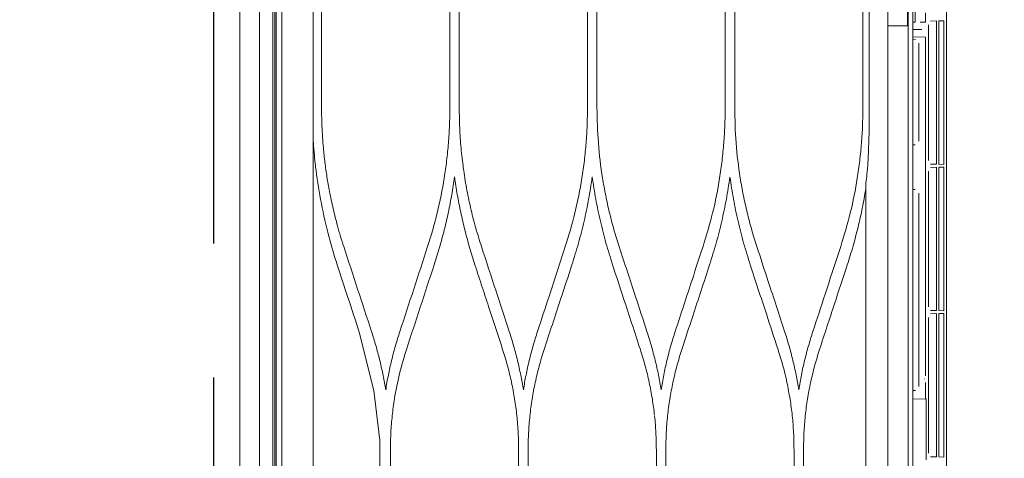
# Model space of a CAD drawing. Header units: inches. Extents: x 65192 to 78842, y -37594 to -36109.
# Tile 31 of 63: x 67292 to 67320, y -36721 to -36709. Entities that reach past the tile are written whole.
import ezdxf

# ---------------------------------------------------------------- set-up
doc = ezdxf.new("R2010")
doc.units = ezdxf.units.IN
doc.header["$MEASUREMENT"] = 0
doc.linetypes.add('HIDDEN', pattern=[0.375, 0.25, -0.125])
doc.layers.add('## 06 klimatyzator', color=30, linetype='Continuous', lineweight=15)
doc.layers.add('p--drzwi', color=7, linetype='Continuous')
doc.layers.add('p--podciąg', color=7, linetype='Continuous')

# ---------------------------------------------------------------- blocks, each defined once
blk = doc.blocks.new('drzwi-90-100')
blk.add_arc((10.8, 3.225), 84.153, 359.52334, 90.47666)
blk = doc.blocks.new('A$C66B7A3C4')
at = {"layer": '## 06 klimatyzator', "lineweight": 15}
for p, q in [((0.557, 85.44), (0.557, 43.5)), ((0.932, 43.5), (0.932, 85.44)), ((0.987, 1.56), (0.987, 85.44)), ((18.818, 84.4), (18.818, 43.5)), ((1.019, 84.083), (1.019, 2.917)), ((1.18, 3.822), (1.18, 83.178)), ((18.114, 82.346), (18.114, 43.5)), ((18.662, 43.5), (18.662, 82.346)), ((18.684, 82.346), (18.684, 4.654)), ((2.055, 57.477), (2.055, 29.523)), ((19.758, 39.351), (19.758, 47.653)), ((2.292, 41.316), (2.292, 45.684)), ((5.876, 45.788), (5.876, 41.212)), ((6.139, 41.212), (6.139, 45.788)), ((9.723, 45.788), (9.723, 41.212)), ((9.988, 41.212), (9.988, 45.788)), ((13.571, 45.788), (13.571, 41.212)), ((13.836, 41.212), (13.836, 45.788)), ((17.419, 45.788), (17.419, 41.212)), ((17.599, 45.788), (17.599, 41.212)), ((18.877, 43.606), (18.877, 44.337)), ((19.167, 43.604), (19.167, 43.864)), ((0.557, 43.5), (0.557, 1.56)), ((0.932, 1.56), (0.932, 43.5)), ((18.114, 43.5), (18.114, 4.654)), ((18.818, 43.607), (18.877, 43.606)), ((18.818, 43.5), (18.818, 2.6)), ((19.167, 43.604), (19.022, 43.604)), ((19.255, 39.739), (19.255, 43.533)), ((19.304, 43.638), (19.472, 43.641)), ((19.472, 43.641), (19.472, 39.631)), ((19.544, 43.642), (19.681, 43.645)), ((19.544, 39.63), (19.544, 43.642)), ((19.681, 43.541), (19.681, 43.645)), ((19.681, 43.541), (19.681, 39.732)), ((18.974, 43.396), (18.818, 43.399)), ((19.07, 43.396), (18.974, 43.396)), ((19.167, 43.186), (18.818, 43.192)), ((18.818, 43.13), (18.892, 43.123)), ((18.987, 43.019), (18.987, 40.276)), ((19.167, 33.71), (19.167, 43.186)), ((18.883, 40.172), (18.818, 40.172)), ((19.472, 39.631), (19.304, 39.634)), ((19.681, 39.628), (19.544, 39.63)), ((19.681, 39.628), (19.681, 39.732)), ((19.255, 35.645), (19.255, 39.439)), ((19.304, 39.543), (19.472, 39.546)), ((19.472, 39.546), (19.472, 35.537)), ((19.544, 39.548), (19.681, 39.55)), ((19.544, 35.536), (19.544, 39.548)), ((19.681, 39.446), (19.681, 39.55)), ((19.681, 39.446), (19.681, 35.637)), ((19.758, 18.191), (19.758, 39.351)), ((17.501, 29.464), (17.501, 39.106)), ((18.818, 38.924), (18.883, 38.924)), ((18.987, 38.82), (18.987, 33.409)), ((2.728, 36.82), (2.727, 36.819)), ((19.472, 35.537), (19.304, 35.54)), ((19.681, 35.533), (19.544, 35.536)), ((19.681, 35.533), (19.681, 35.637)), ((19.255, 31.55), (19.255, 35.344)), ((19.304, 35.449), (19.472, 35.452)), ((19.472, 35.452), (19.472, 31.442)), ((19.544, 35.453), (19.681, 35.455)), ((19.544, 31.441), (19.544, 35.453)), ((19.681, 35.351), (19.681, 35.455)), ((19.681, 35.351), (19.681, 31.543)), ((3.346, 34.932), (3.756, 33.301)), ((19.145, 33.616), (19.145, 33.623)), ((3.756, 33.301), (3.915, 31.898)), ((18.818, 33.298), (18.892, 33.305)), ((19.167, 33.066), (19.167, 33.529)), ((18.818, 33.06), (19.167, 33.066)), ((19.167, 33.066), (19.188, 33.067)), ((19.188, 33.067), (19.188, 31.362)), ((4.215, 31.65), (4.215, 31.644)), ((7.799, 29.651), (7.799, 31.643)), ((8.064, 31.643), (8.064, 29.651)), ((11.647, 29.651), (11.647, 31.643)), ((11.912, 31.643), (11.912, 29.651)), ((15.495, 29.651), (15.495, 31.643)), ((15.76, 31.643), (15.76, 29.651)), ((19.472, 31.442), (19.304, 31.445)), ((19.681, 31.438), (19.544, 31.441)), ((19.681, 31.439), (19.681, 31.543))]:
    blk.add_line(p, q, dxfattribs=at)
for points, knots in [([(0.003, 86.874), (0.003, 86.176), (0.003, 85.478), (0.003, 84.78), (0.003, 84.041), (0.003, 83.301), (0.003, 82.562), (0.003, 81.869), (0.003, 81.176), (0.003, 80.483), (0.003, 79.836), (0.003, 79.189), (0.003, 78.541), (0.003, 77.94), (0.003, 77.339), (0.003, 76.738), (0.003, 76.183), (0.003, 75.627), (0.003, 75.072), (0.003, 74.563), (0.003, 74.054), (0.003, 73.544), (0.003, 73.177), (0.003, 72.809), (0.003, 72.441), (0.003, 72.101), (0.003, 71.762), (0.003, 71.422), (0.003, 71.111), (0.003, 70.8), (0.003, 70.489), (0.003, 70.206), (0.003, 69.923), (0.003, 69.641), (0.003, 69.386), (0.003, 69.132), (0.003, 68.878), (0.003, 68.642), (0.003, 68.406), (0.003, 68.17), (0.003, 67.91), (0.003, 67.651), (0.003, 67.391), (0.003, 67.019), (0.003, 66.648), (0.003, 66.276), (0.003, 65.858), (0.003, 65.44), (0.003, 65.022), (0.003, 64.558), (0.003, 64.094), (0.003, 63.63), (0.003, 63.12), (0.003, 62.61), (0.003, 62.1), (0.003, 61.544), (0.003, 60.987), (0.003, 60.431), (0.003, 59.829), (0.003, 59.226), (0.003, 58.624), (0.003, 57.975), (0.003, 57.326), (0.003, 56.678), (0.003, 56.043), (0.003, 55.407), (0.003, 54.772), (0.003, 54.098), (0.003, 53.424), (0.003, 52.751), (0.003, 52.038), (0.003, 51.325), (0.003, 50.612), (0.003, 49.861), (0.003, 49.109), (0.003, 48.358), (0.003, 47.568), (0.003, 46.777), (0.003, 45.987), (0.003, 45.158), (0.003, 44.329), (0.003, 43.5)], [0, 0, 0, 0, 1, 1, 1, 2, 2, 2, 3, 3, 3, 4, 4, 4, 5, 5, 5, 6, 6, 6, 7, 7, 7, 8, 8, 8, 9, 9, 9, 10, 10, 10, 11, 11, 11, 12, 12, 12, 13, 13, 13, 14, 14, 14, 15, 15, 15, 16, 16, 16, 17, 17, 17, 18, 18, 18, 19, 19, 19, 20, 20, 20, 21, 21, 21, 22, 22, 22, 23, 23, 23, 24, 24, 24, 25, 25, 25, 26, 26, 26, 27, 27, 27, 27]), ([(0.003, 43.5), (0.003, 42.715), (0.003, 41.93), (0.003, 41.145), (0.003, 40.406), (0.003, 39.667), (0.003, 38.927), (0.003, 38.234), (0.003, 37.541), (0.003, 36.848), (0.003, 36.201), (0.003, 35.554), (0.003, 34.907), (0.003, 34.305), (0.003, 33.704), (0.003, 33.103), (0.003, 32.548), (0.003, 31.993), (0.003, 31.437), (0.003, 30.928), (0.003, 30.419), (0.003, 29.91), (0.003, 29.542), (0.003, 29.174), (0.003, 28.806), (0.003, 28.466), (0.003, 28.127), (0.003, 27.787), (0.003, 27.476), (0.003, 27.165), (0.003, 26.854), (0.003, 26.571), (0.003, 26.289), (0.003, 26.006), (0.003, 25.752), (0.003, 25.497), (0.003, 25.243), (0.003, 25.007), (0.003, 24.771), (0.003, 24.535), (0.003, 24.275), (0.003, 24.016), (0.003, 23.756), (0.003, 23.384), (0.003, 23.013), (0.003, 22.641), (0.003, 22.223), (0.003, 21.805), (0.003, 21.388), (0.003, 20.924), (0.003, 20.46), (0.003, 19.996), (0.003, 19.485), (0.003, 18.975), (0.003, 18.465), (0.003, 17.909), (0.003, 17.353), (0.003, 16.796), (0.003, 16.194), (0.003, 15.591), (0.003, 14.989), (0.003, 14.34), (0.003, 13.692), (0.003, 13.043), (0.003, 12.408), (0.003, 11.773), (0.003, 11.137), (0.003, 10.464), (0.003, 9.79), (0.003, 9.116), (0.003, 8.403), (0.003, 7.69), (0.003, 6.978), (0.003, 6.226), (0.003, 5.475), (0.003, 4.723), (0.003, 3.933), (0.003, 3.143), (0.003, 2.352), (0.003, 1.61), (0.003, 0.868), (0.003, 0.126)], [0, 0, 0, 0, 1, 1, 1, 2, 2, 2, 3, 3, 3, 4, 4, 4, 5, 5, 5, 6, 6, 6, 7, 7, 7, 8, 8, 8, 9, 9, 9, 10, 10, 10, 11, 11, 11, 12, 12, 12, 13, 13, 13, 14, 14, 14, 15, 15, 15, 16, 16, 16, 17, 17, 17, 18, 18, 18, 19, 19, 19, 20, 20, 20, 21, 21, 21, 22, 22, 22, 23, 23, 23, 24, 24, 24, 25, 25, 25, 26, 26, 26, 27, 27, 27, 27]), ([(2.292, 41.316), (2.292, 41.213), (2.292, 41.111), (2.293, 41.008), (2.295, 40.905), (2.298, 40.803), (2.302, 40.701), (2.311, 40.496), (2.324, 40.292), (2.342, 40.088), (2.355, 39.952), (2.369, 39.816), (2.386, 39.68), (2.402, 39.544), (2.421, 39.409), (2.443, 39.274), (2.464, 39.14), (2.488, 39.006), (2.513, 38.872)], [0, 0, 0, 0, 1, 1, 1, 2, 2, 2, 3, 3, 3, 4, 4, 4, 5, 5, 5, 6, 6, 6, 6]), ([(5.256, 37.325), (5.351, 37.64), (5.446, 37.954), (5.525, 38.274), (5.604, 38.592), (5.667, 38.915), (5.719, 39.241), (5.745, 39.404), (5.768, 39.568), (5.787, 39.732), (5.807, 39.896), (5.823, 40.06), (5.836, 40.224), (5.85, 40.388), (5.86, 40.553), (5.866, 40.718), (5.872, 40.882), (5.874, 41.047), (5.876, 41.212)], [0, 0, 0, 0, 1, 1, 1, 2, 2, 2, 3, 3, 3, 4, 4, 4, 5, 5, 5, 6, 6, 6, 6]), ([(6.139, 41.212), (6.142, 41.023), (6.144, 40.834), (6.152, 40.646), (6.16, 40.458), (6.173, 40.27), (6.19, 40.083), (6.207, 39.896), (6.228, 39.71), (6.253, 39.524), (6.278, 39.338), (6.308, 39.153), (6.342, 38.969), (6.375, 38.784), (6.413, 38.6), (6.455, 38.417), (6.497, 38.234), (6.543, 38.051), (6.595, 37.87), (6.646, 37.687), (6.703, 37.506), (6.759, 37.326)], [0, 0, 0, 0, 1, 1, 1, 2, 2, 2, 3, 3, 3, 4, 4, 4, 5, 5, 5, 6, 6, 6, 7, 7, 7, 7]), ([(9.103, 37.326), (9.198, 37.64), (9.293, 37.954), (9.372, 38.273), (9.452, 38.593), (9.515, 38.917), (9.567, 39.243), (9.592, 39.406), (9.615, 39.569), (9.635, 39.733), (9.654, 39.896), (9.671, 40.06), (9.684, 40.225), (9.697, 40.389), (9.707, 40.553), (9.713, 40.718), (9.719, 40.882), (9.721, 41.047), (9.723, 41.212)], [0, 0, 0, 0, 1, 1, 1, 2, 2, 2, 3, 3, 3, 4, 4, 4, 5, 5, 5, 6, 6, 6, 6]), ([(9.988, 41.212), (9.995, 40.883), (10.003, 40.554), (10.027, 40.226), (10.051, 39.897), (10.092, 39.569), (10.144, 39.244), (10.17, 39.081), (10.199, 38.919), (10.231, 38.758), (10.264, 38.596), (10.299, 38.436), (10.338, 38.276), (10.376, 38.116), (10.418, 37.957), (10.463, 37.799), (10.509, 37.64), (10.558, 37.483), (10.608, 37.326)], [0, 0, 0, 0, 1, 1, 1, 2, 2, 2, 3, 3, 3, 4, 4, 4, 5, 5, 5, 6, 6, 6, 6]), ([(12.951, 37.326), (13.046, 37.641), (13.141, 37.956), (13.22, 38.275), (13.3, 38.595), (13.363, 38.919), (13.415, 39.244), (13.44, 39.407), (13.463, 39.571), (13.483, 39.734), (13.502, 39.898), (13.518, 40.062), (13.532, 40.226), (13.545, 40.39), (13.555, 40.554), (13.561, 40.718), (13.567, 40.883), (13.569, 41.047), (13.571, 41.212)], [0, 0, 0, 0, 1, 1, 1, 2, 2, 2, 3, 3, 3, 4, 4, 4, 5, 5, 5, 6, 6, 6, 6]), ([(13.836, 41.212), (13.844, 40.883), (13.851, 40.554), (13.875, 40.226), (13.899, 39.898), (13.94, 39.571), (13.992, 39.246), (14.018, 39.083), (14.047, 38.92), (14.08, 38.758), (14.112, 38.597), (14.147, 38.436), (14.186, 38.276), (14.225, 38.116), (14.266, 37.957), (14.311, 37.798), (14.357, 37.64), (14.406, 37.483), (14.456, 37.326)], [0, 0, 0, 0, 1, 1, 1, 2, 2, 2, 3, 3, 3, 4, 4, 4, 5, 5, 5, 6, 6, 6, 6]), ([(16.799, 37.326), (16.894, 37.641), (16.989, 37.955), (17.068, 38.274), (17.147, 38.594), (17.211, 38.918), (17.262, 39.243), (17.288, 39.406), (17.311, 39.569), (17.331, 39.733), (17.35, 39.897), (17.366, 40.061), (17.379, 40.225), (17.393, 40.389), (17.403, 40.553), (17.409, 40.718), (17.415, 40.882), (17.417, 41.047), (17.419, 41.212)], [0, 0, 0, 0, 1, 1, 1, 2, 2, 2, 3, 3, 3, 4, 4, 4, 5, 5, 5, 6, 6, 6, 6]), ([(17.599, 41.212), (17.599, 41.187), (17.599, 41.163), (17.599, 41.138), (17.599, 41.04), (17.598, 40.942), (17.597, 40.844), (17.596, 40.772), (17.595, 40.701), (17.594, 40.63)], [0, 0, 0, 0, 1, 1, 1, 2, 2, 2, 3, 3, 3, 3]), ([(17.594, 40.63), (17.593, 40.577), (17.592, 40.525), (17.59, 40.473), (17.587, 40.355), (17.584, 40.238), (17.58, 40.121), (17.575, 40.006), (17.571, 39.891), (17.565, 39.776)], [0, 0, 0, 0, 1, 1, 1, 2, 2, 2, 3, 3, 3, 3]), ([(2.136, 39.458), (2.128, 39.522), (2.121, 39.585), (2.114, 39.649), (2.09, 39.863), (2.071, 40.079), (2.057, 40.295)], [0, 0, 0, 0, 1, 1, 1, 2, 2, 2, 2]), ([(17.565, 39.776), (17.563, 39.741), (17.562, 39.707), (17.559, 39.672), (17.553, 39.564), (17.545, 39.456), (17.532, 39.35)], [0, 0, 0, 0, 1, 1, 1, 2, 2, 2, 2]), ([(6.007, 39.279), (5.983, 39.113), (5.958, 38.947), (5.93, 38.782), (5.901, 38.616), (5.869, 38.451), (5.834, 38.287), (5.799, 38.122), (5.761, 37.958), (5.72, 37.795), (5.679, 37.631), (5.636, 37.468), (5.589, 37.306), (5.541, 37.143), (5.49, 36.981), (5.439, 36.82)], [0, 0, 0, 0, 1, 1, 1, 2, 2, 2, 3, 3, 3, 4, 4, 4, 5, 5, 5, 5]), ([(6.576, 36.82), (6.525, 36.981), (6.474, 37.143), (6.426, 37.306), (6.379, 37.469), (6.335, 37.632), (6.294, 37.796), (6.254, 37.959), (6.216, 38.123), (6.181, 38.288), (6.146, 38.452), (6.114, 38.617), (6.085, 38.782), (6.057, 38.947), (6.032, 39.113), (6.007, 39.279)], [0, 0, 0, 0, 1, 1, 1, 2, 2, 2, 3, 3, 3, 4, 4, 4, 5, 5, 5, 5]), ([(9.855, 39.275), (9.824, 39.067), (9.792, 38.859), (9.755, 38.652), (9.718, 38.446), (9.674, 38.24), (9.627, 38.036), (9.579, 37.831), (9.528, 37.627), (9.471, 37.425), (9.413, 37.222), (9.35, 37.021), (9.287, 36.819)], [0, 0, 0, 0, 1, 1, 1, 2, 2, 2, 3, 3, 3, 4, 4, 4, 4]), ([(10.423, 36.819), (10.36, 37.021), (10.297, 37.224), (10.239, 37.427), (10.182, 37.63), (10.131, 37.834), (10.083, 38.039), (10.036, 38.244), (9.993, 38.449), (9.955, 38.655), (9.918, 38.861), (9.887, 39.068), (9.855, 39.275)], [0, 0, 0, 0, 1, 1, 1, 2, 2, 2, 3, 3, 3, 4, 4, 4, 4]), ([(13.703, 39.273), (13.672, 39.066), (13.641, 38.858), (13.603, 38.652), (13.566, 38.446), (13.522, 38.241), (13.475, 38.037), (13.428, 37.832), (13.376, 37.628), (13.319, 37.426), (13.262, 37.222), (13.199, 37.021), (13.136, 36.819)], [0, 0, 0, 0, 1, 1, 1, 2, 2, 2, 3, 3, 3, 4, 4, 4, 4]), ([(14.271, 36.819), (14.208, 37.021), (14.145, 37.222), (14.087, 37.426), (14.03, 37.628), (13.979, 37.832), (13.931, 38.037), (13.884, 38.241), (13.841, 38.446), (13.803, 38.652), (13.766, 38.858), (13.735, 39.066), (13.703, 39.273)], [0, 0, 0, 0, 1, 1, 1, 2, 2, 2, 3, 3, 3, 4, 4, 4, 4]), ([(2.513, 38.872), (2.545, 38.709), (2.578, 38.546), (2.616, 38.385), (2.653, 38.224), (2.695, 38.065), (2.737, 37.906)], [0, 0, 0, 0, 1, 1, 1, 2, 2, 2, 2]), ([(17.501, 38.942), (17.47, 38.763), (17.439, 38.584), (17.403, 38.405), (17.368, 38.227), (17.327, 38.049), (17.284, 37.873), (17.241, 37.695), (17.195, 37.519), (17.144, 37.344), (17.094, 37.168), (17.039, 36.994), (16.984, 36.819)], [0, 0, 0, 0, 1, 1, 1, 2, 2, 2, 3, 3, 3, 4, 4, 4, 4]), ([(2.737, 37.906), (2.764, 37.808), (2.792, 37.711), (2.821, 37.614), (2.85, 37.518), (2.881, 37.422), (2.911, 37.326)], [0, 0, 0, 0, 1, 1, 1, 2, 2, 2, 2]), ([(2.911, 37.326), (3.041, 36.93), (3.17, 36.534), (3.3, 36.139), (3.429, 35.743), (3.558, 35.348), (3.688, 34.953)], [0, 0, 0, 0, 1, 1, 1, 2, 2, 2, 2]), ([(6.759, 37.326), (6.892, 36.919), (7.025, 36.512), (7.158, 36.106), (7.284, 35.722), (7.41, 35.338), (7.536, 34.953)], [0, 0, 0, 0, 1, 1, 1, 2, 2, 2, 2]), ([(8.327, 34.953), (8.434, 35.28), (8.541, 35.607), (8.648, 35.935), (8.724, 36.166), (8.8, 36.398), (8.876, 36.63), (8.951, 36.862), (9.027, 37.094), (9.103, 37.326)], [0, 0, 0, 0, 1, 1, 1, 2, 2, 2, 3, 3, 3, 3]), ([(10.608, 37.326), (10.684, 37.092), (10.761, 36.858), (10.837, 36.624), (10.914, 36.391), (10.99, 36.157), (11.067, 35.923), (11.173, 35.6), (11.278, 35.277), (11.384, 34.953)], [0, 0, 0, 0, 1, 1, 1, 2, 2, 2, 3, 3, 3, 3]), ([(12.175, 34.953), (12.254, 35.197), (12.334, 35.44), (12.414, 35.684), (12.493, 35.927), (12.573, 36.171), (12.653, 36.415), (12.752, 36.718), (12.851, 37.022), (12.951, 37.326)], [0, 0, 0, 0, 1, 1, 1, 2, 2, 2, 3, 3, 3, 3]), ([(14.456, 37.326), (14.562, 37.002), (14.668, 36.678), (14.774, 36.354), (14.85, 36.12), (14.927, 35.887), (15.003, 35.654), (15.08, 35.42), (15.156, 35.187), (15.232, 34.953)], [0, 0, 0, 0, 1, 1, 1, 2, 2, 2, 3, 3, 3, 3]), ([(16.022, 34.953), (16.136, 35.302), (16.25, 35.65), (16.364, 35.998), (16.437, 36.219), (16.509, 36.44), (16.581, 36.662), (16.654, 36.883), (16.726, 37.104), (16.799, 37.326)], [0, 0, 0, 0, 1, 1, 1, 2, 2, 2, 3, 3, 3, 3]), ([(3.346, 34.932), (3.24, 35.254), (3.134, 35.577), (3.028, 35.9), (2.928, 36.207), (2.828, 36.513), (2.727, 36.819)], [0, 0, 0, 0, 1, 1, 1, 2, 2, 2, 2]), ([(7.352, 34.447), (7.23, 34.821), (7.107, 35.195), (6.985, 35.569), (6.849, 35.986), (6.712, 36.403), (6.576, 36.82)], [0, 0, 0, 0, 1, 1, 1, 2, 2, 2, 2]), ([(9.287, 36.819), (9.182, 36.497), (9.077, 36.175), (8.971, 35.853), (8.894, 35.619), (8.818, 35.385), (8.741, 35.15), (8.664, 34.916), (8.588, 34.681), (8.511, 34.447)], [0, 0, 0, 0, 1, 1, 1, 2, 2, 2, 3, 3, 3, 3]), ([(11.2, 34.447), (11.122, 34.685), (11.044, 34.923), (10.966, 35.162), (10.888, 35.4), (10.81, 35.638), (10.732, 35.876), (10.629, 36.191), (10.526, 36.505), (10.423, 36.819)], [0, 0, 0, 0, 1, 1, 1, 2, 2, 2, 3, 3, 3, 3]), ([(13.136, 36.819), (13.057, 36.58), (12.979, 36.34), (12.9, 36.1), (12.822, 35.861), (12.743, 35.621), (12.665, 35.382), (12.563, 35.07), (12.461, 34.759), (12.359, 34.447)], [0, 0, 0, 0, 1, 1, 1, 2, 2, 2, 3, 3, 3, 3]), ([(15.047, 34.447), (14.939, 34.779), (14.83, 35.11), (14.722, 35.442), (14.647, 35.671), (14.572, 35.901), (14.496, 36.131), (14.421, 36.36), (14.346, 36.59), (14.271, 36.819)], [0, 0, 0, 0, 1, 1, 1, 2, 2, 2, 3, 3, 3, 3]), ([(16.984, 36.819), (16.864, 36.453), (16.744, 36.087), (16.624, 35.721), (16.555, 35.509), (16.485, 35.296), (16.416, 35.084), (16.346, 34.872), (16.277, 34.659), (16.207, 34.447)], [0, 0, 0, 0, 1, 1, 1, 2, 2, 2, 3, 3, 3, 3]), ([(4.083, 33.318), (4.107, 33.456), (4.131, 33.595), (4.158, 33.732), (4.185, 33.87), (4.216, 34.007), (4.249, 34.143), (4.282, 34.28), (4.317, 34.415), (4.356, 34.55), (4.395, 34.685), (4.437, 34.819), (4.48, 34.953)], [0, 0, 0, 0, 1, 1, 1, 2, 2, 2, 3, 3, 3, 4, 4, 4, 4]), ([(7.536, 34.953), (7.578, 34.819), (7.62, 34.685), (7.659, 34.55), (7.698, 34.416), (7.733, 34.28), (7.766, 34.144), (7.799, 34.008), (7.83, 33.871), (7.857, 33.734), (7.884, 33.597), (7.908, 33.459), (7.931, 33.321)], [0, 0, 0, 0, 1, 1, 1, 2, 2, 2, 3, 3, 3, 4, 4, 4, 4]), ([(7.931, 33.321), (7.955, 33.458), (7.978, 33.595), (8.005, 33.732), (8.033, 33.869), (8.063, 34.006), (8.096, 34.141), (8.129, 34.278), (8.164, 34.414), (8.203, 34.548), (8.242, 34.684), (8.285, 34.819), (8.327, 34.953)], [0, 0, 0, 0, 1, 1, 1, 2, 2, 2, 3, 3, 3, 4, 4, 4, 4]), ([(11.384, 34.953), (11.426, 34.819), (11.469, 34.685), (11.507, 34.55), (11.546, 34.416), (11.581, 34.28), (11.614, 34.144), (11.647, 34.009), (11.678, 33.872), (11.705, 33.735), (11.732, 33.598), (11.756, 33.461), (11.779, 33.323)], [0, 0, 0, 0, 1, 1, 1, 2, 2, 2, 3, 3, 3, 4, 4, 4, 4]), ([(11.779, 33.323), (11.803, 33.461), (11.826, 33.598), (11.854, 33.735), (11.881, 33.872), (11.911, 34.008), (11.944, 34.144), (11.977, 34.28), (12.012, 34.415), (12.051, 34.55), (12.09, 34.685), (12.132, 34.819), (12.175, 34.953)], [0, 0, 0, 0, 1, 1, 1, 2, 2, 2, 3, 3, 3, 4, 4, 4, 4]), ([(15.232, 34.953), (15.275, 34.819), (15.317, 34.685), (15.356, 34.55), (15.394, 34.416), (15.43, 34.28), (15.463, 34.144), (15.495, 34.009), (15.526, 33.873), (15.553, 33.736), (15.58, 33.599), (15.604, 33.462), (15.627, 33.324)], [0, 0, 0, 0, 1, 1, 1, 2, 2, 2, 3, 3, 3, 4, 4, 4, 4]), ([(15.627, 33.324), (15.651, 33.462), (15.674, 33.599), (15.701, 33.735), (15.729, 33.872), (15.759, 34.008), (15.792, 34.144), (15.825, 34.28), (15.86, 34.415), (15.899, 34.55), (15.938, 34.685), (15.98, 34.819), (16.022, 34.953)], [0, 0, 0, 0, 1, 1, 1, 2, 2, 2, 3, 3, 3, 4, 4, 4, 4]), ([(3.703, 34.905), (3.744, 34.774), (3.785, 34.642), (3.822, 34.51), (3.859, 34.379), (3.893, 34.247), (3.925, 34.114), (3.956, 33.982), (3.986, 33.85), (4.012, 33.717), (4.038, 33.584), (4.061, 33.451), (4.083, 33.318)], [0, 0, 0, 0, 1, 1, 1, 2, 2, 2, 3, 3, 3, 4, 4, 4, 4]), ([(4.662, 34.447), (4.594, 34.222), (4.526, 33.996), (4.469, 33.767), (4.412, 33.537), (4.366, 33.304), (4.329, 33.069), (4.304, 32.913), (4.283, 32.755), (4.266, 32.598), (4.249, 32.441), (4.236, 32.283), (4.228, 32.125), (4.22, 31.967), (4.218, 31.809), (4.215, 31.65)], [0, 0, 0, 0, 1, 1, 1, 2, 2, 2, 3, 3, 3, 4, 4, 4, 5, 5, 5, 5]), ([(7.799, 31.643), (7.797, 31.803), (7.794, 31.963), (7.787, 32.122), (7.779, 32.28), (7.766, 32.438), (7.749, 32.596), (7.733, 32.753), (7.712, 32.909), (7.687, 33.065), (7.662, 33.221), (7.633, 33.376), (7.6, 33.53), (7.567, 33.685), (7.53, 33.839), (7.489, 33.991), (7.446, 34.144), (7.399, 34.296), (7.352, 34.447)], [0, 0, 0, 0, 1, 1, 1, 2, 2, 2, 3, 3, 3, 4, 4, 4, 5, 5, 5, 6, 6, 6, 6]), ([(8.511, 34.447), (8.463, 34.295), (8.416, 34.142), (8.374, 33.989), (8.332, 33.836), (8.295, 33.682), (8.262, 33.527), (8.229, 33.372), (8.2, 33.217), (8.175, 33.061), (8.15, 32.905), (8.13, 32.749), (8.113, 32.592), (8.097, 32.435), (8.084, 32.277), (8.076, 32.119), (8.068, 31.961), (8.066, 31.802), (8.064, 31.643)], [0, 0, 0, 0, 1, 1, 1, 2, 2, 2, 3, 3, 3, 4, 4, 4, 5, 5, 5, 6, 6, 6, 6]), ([(11.596, 32.602), (11.58, 32.757), (11.559, 32.911), (11.535, 33.064), (11.51, 33.22), (11.481, 33.375), (11.448, 33.529), (11.415, 33.684), (11.378, 33.838), (11.336, 33.99), (11.294, 34.143), (11.247, 34.295), (11.2, 34.447)], [0, 0, 0, 0, 1, 1, 1, 2, 2, 2, 3, 3, 3, 4, 4, 4, 4]), ([(12.359, 34.447), (12.312, 34.295), (12.265, 34.143), (12.222, 33.989), (12.181, 33.837), (12.144, 33.683), (12.111, 33.528), (12.078, 33.373), (12.049, 33.218), (12.024, 33.062), (11.999, 32.907), (11.978, 32.75), (11.962, 32.593), (11.945, 32.436), (11.932, 32.278), (11.924, 32.12), (11.917, 31.962), (11.914, 31.802), (11.912, 31.643)], [0, 0, 0, 0, 1, 1, 1, 2, 2, 2, 3, 3, 3, 4, 4, 4, 5, 5, 5, 6, 6, 6, 6]), ([(15.495, 31.643), (15.492, 31.803), (15.49, 31.962), (15.482, 32.121), (15.474, 32.279), (15.462, 32.437), (15.445, 32.594), (15.428, 32.751), (15.408, 32.907), (15.383, 33.063), (15.358, 33.219), (15.329, 33.374), (15.296, 33.528), (15.263, 33.683), (15.226, 33.837), (15.184, 33.99), (15.142, 34.143), (15.095, 34.295), (15.047, 34.447)], [0, 0, 0, 0, 1, 1, 1, 2, 2, 2, 3, 3, 3, 4, 4, 4, 5, 5, 5, 6, 6, 6, 6]), ([(16.207, 34.447), (16.16, 34.295), (16.113, 34.143), (16.071, 33.989), (16.029, 33.837), (15.992, 33.683), (15.959, 33.528), (15.926, 33.373), (15.897, 33.218), (15.872, 33.062), (15.847, 32.907), (15.826, 32.75), (15.81, 32.593), (15.793, 32.436), (15.78, 32.278), (15.773, 32.12), (15.765, 31.961), (15.763, 31.802), (15.76, 31.643)], [0, 0, 0, 0, 1, 1, 1, 2, 2, 2, 3, 3, 3, 4, 4, 4, 5, 5, 5, 6, 6, 6, 6]), ([(11.647, 31.643), (11.644, 31.803), (11.642, 31.962), (11.634, 32.121), (11.627, 32.274), (11.615, 32.428), (11.599, 32.58)], [0, 0, 0, 0, 1, 1, 1, 2, 2, 2, 2]), ([(3.915, 31.898), (3.916, 31.553), (3.916, 31.207), (3.916, 30.862), (3.916, 30.639), (3.916, 30.415), (3.916, 30.192), (3.916, 29.969), (3.916, 29.746), (3.916, 29.523), (3.916, 29.467), (3.916, 29.411), (3.916, 29.355), (3.916, 29.244), (3.916, 29.132), (3.916, 29.021), (3.916, 28.909), (3.916, 28.797), (3.916, 28.686), (3.916, 28.463), (3.916, 28.239), (3.916, 28.016), (3.916, 27.793), (3.916, 27.57), (3.916, 27.347), (3.916, 27.169), (3.916, 26.991), (3.915, 26.813)], [0, 0, 0, 0, 1, 1, 1, 2, 2, 2, 3, 3, 3, 4, 4, 4, 5, 5, 5, 6, 6, 6, 7, 7, 7, 8, 8, 8, 9, 9, 9, 9])]:
    blk.add_open_spline(points, degree=3, knots=knots, dxfattribs=at)
for points in [[(18.114, 43.5), (18.253, 43.5), (18.436, 43.5), (18.662, 43.5)], [(2.136, 39.458), (2.215, 38.837), (2.335, 38.221), (2.493, 37.614)], [(17.501, 39.106), (17.512, 39.187), (17.523, 39.268), (17.532, 39.35)], [(2.728, 36.82), (2.642, 37.082), (2.564, 37.347), (2.493, 37.614)], [(4.48, 34.953), (4.738, 35.744), (4.997, 36.535), (5.256, 37.325)], [(2.728, 36.819), (2.728, 36.819), (2.728, 36.819), (2.728, 36.82)], [(5.439, 36.82), (5.18, 36.029), (4.921, 35.238), (4.662, 34.447)], [(3.28, 35.133), (3.28, 35.133), (3.28, 35.133), (3.28, 35.133)], [(3.688, 34.953), (3.693, 34.937), (3.698, 34.921), (3.703, 34.905)], [(4.215, 31.644), (4.217, 30.979), (4.22, 30.315), (4.222, 29.651)]]:
    blk.add_open_spline(points, degree=3, dxfattribs=at)

msp = doc.modelspace()

# ---------------------------------------------------------------- linework, layer by layer
at = {"layer": 'p--podciąg', "linetype": 'HIDDEN', "ltscale": 30}
msp.add_line((67297.89, -36760.1), (67297.89, -36660.1), dxfattribs=at)

# ---------------------------------------------------------------- block references
at = {"layer": '## 06 klimatyzator', "color": 2, "linetype": 'Continuous', "lineweight": 60}
msp.add_blockref('A$C66B7A3C4', (67298.61, -36752.511), dxfattribs=at)
at = {"layer": 'p--drzwi', "rotation": 270}
msp.add_blockref('drzwi-90-100', (67289.94, -36660.1), dxfattribs=at)

doc.saveas('drawing.dxf')
